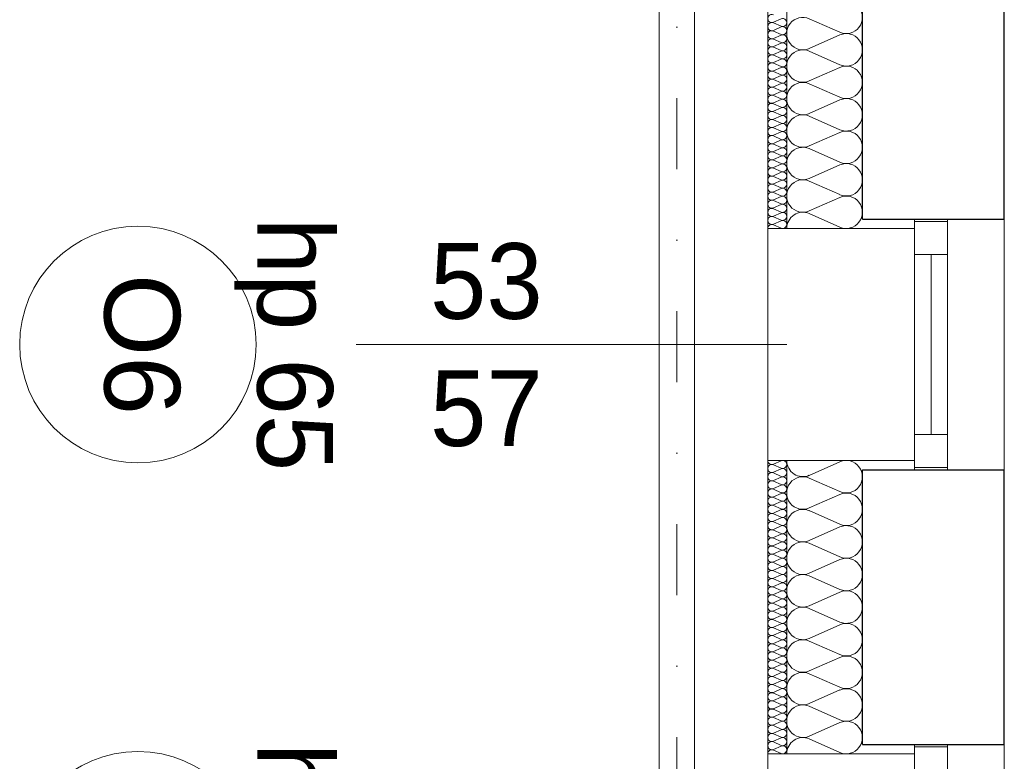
# Model space of a CAD drawing. Extents: x -438200 to -357500, y 15000 to 163871.
# Tile 138 of 148: x -432067 to -429985, y 153188 to 154755. Entities that reach past the tile are written whole.
import ezdxf

# ---------------------------------------------------------------- set-up
doc = ezdxf.new("R2010")
doc.units = 0
doc.header["$MEASUREMENT"] = 0
doc.linetypes.add('Dot & Dashed', pattern=[450, 150, -150, 0, -150])
doc.linetypes.add('Przerywana', pattern=[320, 160, -160])
for name, color, linetype in [('#podkład', 252, 'Continuous'), ('Arch ocieplenie', 252, 'Continuous'), ('Inwent Izolacje', 252, 'Continuous')]:
    doc.layers.add(name, color=color, linetype=linetype)
for name, color, linetype, lineweight in [('Arch ocieplenie_Nr_Pióra__9', 252, 'Continuous', 13), ('Arch opisy okien_Nr_Pióra__9', 252, 'Continuous', 13), ('Arch opisy_Nr_Pióra__9', 252, 'Continuous', 13), ('Arch wykończenie_Nr_Pióra__3', 252, 'Continuous', 18), ('INWENT DACH_Nr_Pióra__21', 252, 'Continuous', 9), ('Inwent Izolacje_Nr_Pióra__2', 252, 'Continuous', 13), ('INWENT KONST. DREWNIANA_Nr_Pióra__2', 252, 'Continuous', 13), ('INWENT KONST. DREWNIANA_Nr_Pióra__21', 252, 'Continuous', 9), ('INWENT. OKNA_Nr_Pióra__21', 252, 'Continuous', 9), ('INWENT. OKNA_Nr_Pióra__5', 252, 'Continuous', 13), ('INWENT.ŚCIANY_Nr_Pióra__1', 252, 'Continuous', 25), ('INWENT.ŚCIANY_Nr_Pióra__2', 252, 'Continuous', 13), ('INWENT.ŚCIANY_Nr_Pióra__21', 252, 'Continuous', 9), ('INWENT.ŚCIANY_Nr_Pióra__3', 252, 'Continuous', 18)]:
    doc.layers.add(name, color=color, linetype=linetype, lineweight=lineweight)
doc.styles.add('GENERATED_STYLE_10', font='arial.ttf')
doc.styles.add('GENERATED_STYLE_5', font='txt')

# ---------------------------------------------------------------- blocks, each defined once
blk = doc.blocks.new('Izolacja cieplna 14_246', base_point=(-430484.9, 140282.6))
at = {"layer": 'Arch ocieplenie_Nr_Pióra__9', "linetype": 'Continuous'}
for p, q in [((-430456.9, 137705.5), (-430473, 137698.4)), ((-430473, 137697), (-430456.9, 137689.9)), ((-430456.9, 137688.4), (-430473, 137681.3)), ((-430473, 137679.9), (-430456.9, 137672.8)), ((-430456.9, 137671.4), (-430473, 137664.3)), ((-430473, 137662.8), (-430456.9, 137655.7)), ((-430456.9, 137654.3), (-430473, 137647.2)), ((-430473, 137645.8), (-430456.9, 137638.7)), ((-430456.9, 137637.2), (-430473, 137630.1)), ((-430473, 137628.7), (-430456.9, 137621.6)), ((-430456.9, 137620.2), (-430473, 137613.1)), ((-430473, 137611.7), (-430456.9, 137604.6)), ((-430456.9, 137603.1), (-430473, 137596)), ((-430473, 137594.6), (-430456.9, 137587.5)), ((-430456.9, 137586.1), (-430473, 137579)), ((-430473, 137577.5), (-430456.9, 137570.4)), ((-430456.9, 137569), (-430473, 137561.9)), ((-430473, 137560.5), (-430456.9, 137553.4)), ((-430456.9, 137551.9), (-430473, 137544.8)), ((-430473, 137543.4), (-430456.9, 137536.3)), ((-430456.9, 137534.9), (-430473, 137527.8)), ((-430473, 137526.3), (-430456.9, 137519.2)), ((-430456.9, 137517.8), (-430473, 137510.7)), ((-430473, 137509.3), (-430456.9, 137502.2)), ((-430456.9, 137500.7), (-430473, 137493.6)), ((-430473, 137492.2), (-430456.9, 137485.1)), ((-430456.9, 137483.7), (-430473, 137476.6)), ((-430473, 137475.2), (-430456.9, 137468.1)), ((-430456.9, 137466.6), (-430473, 137459.5)), ((-430473, 137458.1), (-430456.9, 137451)), ((-430456.9, 137449.6), (-430473, 137442.5)), ((-430473, 137441), (-430456.9, 137433.9)), ((-430456.9, 137432.5), (-430473, 137425.4)), ((-430473, 137424), (-430456.9, 137416.9)), ((-430456.9, 137415.4), (-430473, 137408.3)), ((-430473, 137406.9), (-430456.9, 137399.8)), ((-430456.9, 137398.4), (-430473, 137391.3)), ((-430473, 137389.8), (-430456.9, 137382.7)), ((-430456.9, 137381.3), (-430473, 137374.2)), ((-430473, 137372.8), (-430456.9, 137365.7)), ((-430456.9, 137364.2), (-430473, 137357.2)), ((-430473, 137355.7), (-430456.9, 137348.6)), ((-430456.9, 137347.2), (-430473, 137340.1)), ((-430473, 137338.7), (-430456.9, 137331.6)), ((-430456.9, 137330.1), (-430473, 137323)), ((-430473, 137321.6), (-430456.9, 137314.5)), ((-430456.9, 137313.1), (-430473, 137306)), ((-430473, 137304.5), (-430456.9, 137297.4)), ((-430456.9, 137296), (-430473, 137288.9)), ((-430473, 137287.5), (-430456.9, 137280.4)), ((-430456.9, 137278.9), (-430473, 137271.8)), ((-430473, 137270.4), (-430456.9, 137263.3))]:
    blk.add_line(p, q, dxfattribs=at)
for centre, start_param, end_param in [((-430476.4, 137706.2), 2.7288, 6.695979), ((-430476.4, 137689.1), 2.7288, 6.695979), ((-430453.5, 137697.7), 5.870392, 9.837571), ((-430476.4, 137672.1), 2.7288, 6.695979), ((-430453.5, 137680.6), 5.870392, 9.837571), ((-430476.4, 137655), 2.7288, 6.695979), ((-430453.5, 137663.6), 5.870392, 9.837571), ((-430453.5, 137646.5), 5.870392, 9.837571), ((-430476.4, 137638), 2.7288, 6.695979), ((-430453.5, 137629.4), 5.870392, 9.837571), ((-430476.4, 137620.9), 2.7288, 6.695979), ((-430476.4, 137603.8), 2.7288, 6.695979), ((-430453.5, 137612.4), 5.870392, 9.837571), ((-430476.4, 137586.8), 2.7288, 6.695979), ((-430453.5, 137595.3), 5.870392, 9.837571), ((-430476.4, 137569.7), 2.7288, 6.695979), ((-430453.5, 137578.2), 5.870392, 9.837571), ((-430453.5, 137561.2), 5.870392, 9.837571), ((-430476.4, 137552.6), 2.7288, 6.695979), ((-430453.5, 137544.1), 5.870392, 9.837571), ((-430476.4, 137535.6), 2.7288, 6.695979), ((-430453.5, 137527.1), 5.870392, 9.837571), ((-430476.4, 137518.5), 2.7288, 6.695979), ((-430476.4, 137501.5), 2.7288, 6.695979), ((-430453.5, 137510), 5.870392, 9.837571), ((-430476.4, 137484.4), 2.7288, 6.695979), ((-430453.5, 137492.9), 5.870392, 9.837571), ((-430476.4, 137467.3), 2.7288, 6.695979), ((-430453.5, 137475.9), 5.870392, 9.837571), ((-430453.5, 137458.8), 5.870392, 9.837571), ((-430476.4, 137450.3), 2.7288, 6.695979), ((-430453.5, 137441.7), 5.870392, 9.837571), ((-430476.4, 137433.2), 2.7288, 6.695979), ((-430476.4, 137416.2), 2.7288, 6.695979), ((-430453.5, 137424.7), 5.870392, 9.837571), ((-430476.4, 137399.1), 2.7288, 6.695979), ((-430453.5, 137407.6), 5.870392, 9.837571), ((-430476.4, 137382), 2.7288, 6.695979), ((-430453.5, 137390.6), 5.870392, 9.837571), ((-430453.5, 137373.5), 5.870392, 9.837571), ((-430476.4, 137365), 2.7288, 6.695979), ((-430453.5, 137356.4), 5.870392, 9.837571), ((-430476.4, 137347.9), 2.7288, 6.695979), ((-430453.5, 137339.4), 5.870392, 9.837571), ((-430476.4, 137330.8), 2.7288, 6.695979), ((-430476.4, 137313.8), 2.7288, 6.695979), ((-430453.5, 137322.3), 5.870392, 9.837571), ((-430476.4, 137296.7), 2.7288, 6.695979), ((-430453.5, 137305.2), 5.870392, 9.837571), ((-430476.4, 137279.7), 2.7288, 6.695979), ((-430453.5, 137288.2), 5.870392, 9.837571), ((-430453.5, 137271.1), 5.870392, 9.837571), ((-430476.4, 137262.6), 2.7288, 4.712389)]:
    blk.add_ellipse(centre, major_axis=(0, -8.53), ratio=0.997193, start_param=start_param, end_param=end_param, dxfattribs=at)
blk = doc.blocks.new('Izolacja cieplna 14_247', base_point=(-430484.9, 136772.6))
at = {"layer": 'Arch ocieplenie_Nr_Pióra__9', "linetype": 'Continuous'}
for p, q in [((-430456.9, 136771.9), (-430473, 136764.7)), ((-430473, 136763.3), (-430456.9, 136756.1)), ((-430456.9, 136754.6), (-430473, 136747.5)), ((-430473, 136746), (-430456.9, 136738.9)), ((-430456.9, 136737.4), (-430473, 136730.3)), ((-430473, 136728.8), (-430456.9, 136721.6)), ((-430456.9, 136720.2), (-430473, 136713)), ((-430473, 136711.6), (-430456.9, 136704.4)), ((-430456.9, 136703), (-430473, 136695.8)), ((-430473, 136694.4), (-430456.9, 136687.2)), ((-430456.9, 136685.8), (-430473, 136678.6)), ((-430473, 136677.1), (-430456.9, 136670)), ((-430456.9, 136668.5), (-430473, 136661.4)), ((-430473, 136659.9), (-430456.9, 136652.8)), ((-430456.9, 136651.3), (-430473, 136644.1)), ((-430473, 136642.7), (-430456.9, 136635.5)), ((-430456.9, 136634.1), (-430473, 136626.9)), ((-430473, 136625.5), (-430456.9, 136618.3)), ((-430456.9, 136616.9), (-430473, 136609.7)), ((-430473, 136608.3), (-430456.9, 136601.1)), ((-430456.9, 136599.6), (-430473, 136592.5)), ((-430473, 136591), (-430456.9, 136583.9)), ((-430456.9, 136582.4), (-430473, 136575.3)), ((-430473, 136573.8), (-430456.9, 136566.6)), ((-430456.9, 136565.2), (-430473, 136558)), ((-430473, 136556.6), (-430456.9, 136549.4)), ((-430456.9, 136548), (-430473, 136540.8)), ((-430473, 136539.4), (-430456.9, 136532.2)), ((-430456.9, 136530.8), (-430473, 136523.6)), ((-430473, 136522.1), (-430456.9, 136515)), ((-430456.9, 136513.5), (-430473, 136506.4)), ((-430473, 136504.9), (-430456.9, 136497.8)), ((-430456.9, 136496.3), (-430473, 136489.1)), ((-430473, 136487.7), (-430456.9, 136480.5)), ((-430456.9, 136479.1), (-430473, 136471.9)), ((-430473, 136470.5), (-430456.9, 136463.3)), ((-430456.9, 136461.9), (-430473, 136454.7)), ((-430473, 136453.3), (-430456.9, 136446.1)), ((-430456.9, 136444.6), (-430473, 136437.5)), ((-430473, 136436), (-430456.9, 136428.9)), ((-430456.9, 136427.4), (-430473, 136420.3)), ((-430473, 136418.8), (-430456.9, 136411.6)), ((-430456.9, 136410.2), (-430473, 136403)), ((-430473, 136401.6), (-430456.9, 136394.4)), ((-430456.9, 136393), (-430473, 136385.8)), ((-430473, 136384.4), (-430456.9, 136377.2)), ((-430456.9, 136375.8), (-430473, 136368.6)), ((-430473, 136367.1), (-430456.9, 136360)), ((-430456.9, 136358.5), (-430473, 136351.4)), ((-430473, 136349.9), (-430456.9, 136342.8)), ((-430456.9, 136341.3), (-430473, 136334.1)), ((-430473, 136332.7), (-430456.9, 136325.5)), ((-430456.9, 136324.1), (-430473, 136316.9)), ((-430473, 136315.5), (-430456.9, 136308.3)), ((-430456.9, 136306.9), (-430473, 136299.7)), ((-430473, 136298.3), (-430456.9, 136291.1)), ((-430456.9, 136289.6), (-430473, 136282.5)), ((-430473, 136281), (-430456.9, 136273.9)), ((-430456.9, 136272.4), (-430473, 136265.3)), ((-430473, 136263.8), (-430456.9, 136256.6)), ((-430456.9, 136255.2), (-430473, 136248)), ((-430473, 136246.6), (-430456.9, 136239.4)), ((-430456.9, 136238), (-430473, 136230.8)), ((-430473, 136229.4), (-430456.9, 136222.2)), ((-430456.9, 136220.8), (-430473, 136213.6)), ((-430473, 136212.1), (-430456.9, 136205)), ((-430456.9, 136203.5), (-430473, 136196.4)), ((-430473, 136194.9), (-430456.9, 136187.8)), ((-430456.9, 136186.3), (-430473, 136179.1)), ((-430473, 136177.7), (-430456.9, 136170.5)), ((-430456.9, 136169.1), (-430473, 136161.9)), ((-430473, 136160.5), (-430456.9, 136153.3))]:
    blk.add_line(p, q, dxfattribs=at)
for centre, start_param, end_param in [((-430476.4, 136755.4), 2.7288, 6.695979), ((-430476.4, 136772.6), 4.712389, 6.695979), ((-430453.5, 136764), 5.870392, 9.837571), ((-430476.4, 136738.1), 2.7288, 6.695979), ((-430453.5, 136746.8), 5.870392, 9.837571), ((-430453.5, 136729.5), 5.870392, 9.837571), ((-430476.4, 136720.9), 2.7288, 6.695979), ((-430453.5, 136712.3), 5.870392, 9.837571), ((-430476.4, 136703.7), 2.7288, 6.695979), ((-430476.4, 136686.5), 2.7288, 6.695979), ((-430453.5, 136695.1), 5.870392, 9.837571), ((-430476.4, 136669.3), 2.7288, 6.695979), ((-430453.5, 136677.9), 5.870392, 9.837571), ((-430476.4, 136652), 2.7288, 6.695979), ((-430453.5, 136660.6), 5.870392, 9.837571), ((-430476.4, 136634.8), 2.7288, 6.695979), ((-430453.5, 136643.4), 5.870392, 9.837571), ((-430453.5, 136626.2), 5.870392, 9.837571), ((-430476.4, 136617.6), 2.7288, 6.695979), ((-430453.5, 136609), 5.870392, 9.837571), ((-430476.4, 136600.4), 2.7288, 6.695979), ((-430476.4, 136583.1), 2.7288, 6.695979), ((-430453.5, 136591.8), 5.870392, 9.837571), ((-430476.4, 136565.9), 2.7288, 6.695979), ((-430453.5, 136574.5), 5.870392, 9.837571), ((-430476.4, 136548.7), 2.7288, 6.695979), ((-430453.5, 136557.3), 5.870392, 9.837571), ((-430476.4, 136531.5), 2.7288, 6.695979), ((-430453.5, 136540.1), 5.870392, 9.837571), ((-430453.5, 136522.9), 5.870392, 9.837571), ((-430476.4, 136514.3), 2.7288, 6.695979), ((-430453.5, 136505.6), 5.870392, 9.837571), ((-430476.4, 136497), 2.7288, 6.695979), ((-430476.4, 136479.8), 2.7288, 6.695979), ((-430453.5, 136488.4), 5.870392, 9.837571), ((-430476.4, 136462.6), 2.7288, 6.695979), ((-430453.5, 136471.2), 5.870392, 9.837571), ((-430476.4, 136445.4), 2.7288, 6.695979), ((-430453.5, 136454), 5.870392, 9.837571), ((-430453.5, 136436.8), 5.870392, 9.837571), ((-430476.4, 136428.1), 2.7288, 6.695979), ((-430453.5, 136419.5), 5.870392, 9.837571), ((-430476.4, 136410.9), 2.7288, 6.695979), ((-430453.5, 136402.3), 5.870392, 9.837571), ((-430476.4, 136393.7), 2.7288, 6.695979), ((-430476.4, 136376.5), 2.7288, 6.695979), ((-430453.5, 136385.1), 5.870392, 9.837571), ((-430476.4, 136359.3), 2.7288, 6.695979), ((-430453.5, 136367.9), 5.870392, 9.837571), ((-430476.4, 136342), 2.7288, 6.695979), ((-430453.5, 136350.6), 5.870392, 9.837571), ((-430453.5, 136333.4), 5.870392, 9.837571), ((-430476.4, 136324.8), 2.7288, 6.695979), ((-430453.5, 136316.2), 5.870392, 9.837571), ((-430476.4, 136307.6), 2.7288, 6.695979), ((-430453.5, 136299), 5.870392, 9.837571), ((-430476.4, 136290.4), 2.7288, 6.695979), ((-430476.4, 136273.1), 2.7288, 6.695979), ((-430453.5, 136281.8), 5.870392, 9.837571), ((-430476.4, 136255.9), 2.7288, 6.695979), ((-430453.5, 136264.5), 5.870392, 9.837571), ((-430476.4, 136238.7), 2.7288, 6.695979), ((-430453.5, 136247.3), 5.870392, 9.837571), ((-430453.5, 136230.1), 5.870392, 9.837571), ((-430476.4, 136221.5), 2.7288, 6.695979), ((-430453.5, 136212.9), 5.870392, 9.837571), ((-430476.4, 136204.3), 2.7288, 6.695979), ((-430476.4, 136187), 2.7288, 6.695979), ((-430453.5, 136195.6), 5.870392, 9.837571), ((-430476.4, 136169.8), 2.7288, 6.695979), ((-430453.5, 136178.4), 5.870392, 9.837571), ((-430476.4, 136152.6), 2.7288, 4.712389), ((-430453.5, 136161.2), 5.870392, 9.837571)]:
    blk.add_ellipse(centre, major_axis=(0, -8.61), ratio=0.987924, start_param=start_param, end_param=end_param, dxfattribs=at)
blk = doc.blocks.new('Izolacja cieplna 14_368', base_point=(-430444.9, 136152.6))
at = {"layer": 'Inwent Izolacje_Nr_Pióra__2', "linetype": 'Continuous'}
for p, q in [((-430397.3, 136741), (-430332.6, 136769.7)), ((-430332.6, 136706.6), (-430397.3, 136735.3)), ((-430397.3, 136672.2), (-430332.6, 136700.8)), ((-430332.6, 136637.7), (-430397.3, 136666.4)), ((-430397.3, 136603.3), (-430332.6, 136631.9)), ((-430332.6, 136568.8), (-430397.3, 136597.5)), ((-430397.3, 136534.4), (-430332.6, 136563)), ((-430332.6, 136499.9), (-430397.3, 136528.6)), ((-430397.3, 136465.5), (-430332.6, 136494.1)), ((-430332.6, 136431), (-430397.3, 136459.7)), ((-430397.3, 136396.6), (-430332.6, 136425.3)), ((-430332.6, 136362.2), (-430397.3, 136390.8)), ((-430397.3, 136327.7), (-430332.6, 136356.4)), ((-430332.6, 136293.3), (-430397.3, 136321.9)), ((-430397.3, 136258.8), (-430332.6, 136287.5)), ((-430332.6, 136224.4), (-430397.3, 136253)), ((-430397.3, 136189.9), (-430332.6, 136218.6)), ((-430332.6, 136155.5), (-430397.3, 136184.1))]:
    blk.add_line(p, q, dxfattribs=at)
for centre, start_param, end_param in [((-430410.9, 136772.6), 1.570796, 3.554385), ((-430319, 136738.1), 2.728799, 6.695979), ((-430410.9, 136703.7), 5.870392, 9.837571), ((-430319, 136669.3), 2.728799, 6.695979), ((-430410.9, 136634.8), 5.870392, 9.837571), ((-430319, 136600.4), 2.728799, 6.695979), ((-430410.9, 136565.9), 5.870392, 9.837571), ((-430319, 136531.5), 2.728799, 6.695979), ((-430410.9, 136497), 5.870392, 9.837571), ((-430319, 136462.6), 2.728799, 6.695979), ((-430410.9, 136428.1), 5.870392, 9.837571), ((-430319, 136393.7), 2.728799, 6.695979), ((-430410.9, 136359.3), 5.870392, 9.837571), ((-430319, 136324.8), 2.728799, 6.695979), ((-430410.9, 136290.4), 5.870392, 9.837571), ((-430319, 136255.9), 2.728799, 6.695979), ((-430410.9, 136221.5), 5.870392, 9.837571), ((-430319, 136187), 2.728799, 6.695979), ((-430410.9, 136152.6), 5.870392, 7.853982)]:
    blk.add_ellipse(centre, major_axis=(0, 34.4), ratio=0.98793, start_param=start_param, end_param=end_param, dxfattribs=at)
blk = doc.blocks.new('Izolacja cieplna 14_369', base_point=(-430444.9, 137262.6))
at = {"layer": 'Inwent Izolacje_Nr_Pióra__2', "linetype": 'Continuous'}
for p, q in [((-430332.6, 137677.3), (-430397.3, 137705.8)), ((-430397.3, 137643), (-430332.6, 137671.5)), ((-430332.6, 137608.7), (-430397.3, 137637.2)), ((-430397.3, 137574.3), (-430332.6, 137602.9)), ((-430332.6, 137540), (-430397.3, 137568.6)), ((-430397.3, 137505.7), (-430332.6, 137534.3)), ((-430332.6, 137471.4), (-430397.3, 137499.9)), ((-430397.3, 137437.1), (-430332.6, 137465.6)), ((-430332.6, 137402.7), (-430397.3, 137431.3)), ((-430397.3, 137368.4), (-430332.6, 137397)), ((-430332.6, 137334.1), (-430397.3, 137362.7)), ((-430397.3, 137299.8), (-430332.6, 137328.3)), ((-430332.6, 137265.5), (-430397.3, 137294))]:
    blk.add_line(p, q, dxfattribs=at)
for centre, start_param, end_param in [((-430319, 137708.7), 2.728799, 6.695979), ((-430410.9, 137674.4), 5.870392, 9.837571), ((-430319, 137640.1), 2.728799, 6.695979), ((-430410.9, 137605.8), 5.870392, 9.837571), ((-430319, 137571.5), 2.728799, 6.695979), ((-430410.9, 137537.1), 5.870392, 9.837571), ((-430319, 137502.8), 2.728799, 6.695979), ((-430410.9, 137468.5), 5.870392, 9.837571), ((-430319, 137434.2), 2.728799, 6.695979), ((-430410.9, 137399.9), 5.870392, 9.837571), ((-430319, 137365.5), 2.728799, 6.695979), ((-430410.9, 137331.2), 5.870392, 9.837571), ((-430319, 137296.9), 2.728799, 6.695979), ((-430410.9, 137262.6), 5.870392, 7.853982)]:
    blk.add_ellipse(centre, major_axis=(0, 34.3), ratio=0.991564, start_param=start_param, end_param=end_param, dxfattribs=at)
blk = doc.blocks.new('poddasze nieuż.')
at = {"layer": 'Arch opisy_Nr_Pióra__9', "color": 252, "linetype": 'Continuous'}
for centre in [(-431816.5, 115069.3), (-431816.5, 113959.3)]:
    blk.add_circle(centre, 250, dxfattribs=at)
at = {"layer": 'Arch wykończenie_Nr_Pióra__3', "color": 252, "linetype": 'Continuous'}
blk.add_line((-430484.9, 115314.3), (-430484.9, 118334.3), dxfattribs=at)
at = {"layer": 'INWENT DACH_Nr_Pióra__21', "color": 252, "linetype": 'Przerywana'}
blk.add_line((-430714.9, 118334.3), (-430714.9, 110104.3), dxfattribs=at)
at = {"layer": 'INWENT KONST. DREWNIANA_Nr_Pióra__2', "color": 252, "linetype": 'Continuous'}
for p, q in [((-430714.9, 110004.3), (-430714.9, 115904.3)), ((-430639.9, 110004.3), (-430639.9, 115904.3))]:
    blk.add_line(p, q, dxfattribs=at)
at = {"layer": 'INWENT KONST. DREWNIANA_Nr_Pióra__21', "color": 252, "linetype": 'Dot & Dashed'}
blk.add_line((-430677.4, 105537.4), (-430677.4, 115904.3), dxfattribs=at)
at = {"layer": 'INWENT. OKNA_Nr_Pióra__5', "color": 252, "linetype": 'Continuous'}
for p, q in [((-430174.9, 115334.3), (-430174.9, 114804.3)), ((-430104.9, 115329.3), (-430174.9, 115329.3)), ((-430104.9, 115334.3), (-430104.9, 114804.3)), ((-430104.9, 115259.3), (-430174.9, 115259.3)), ((-430139.9, 115259.3), (-430139.9, 114879.3)), ((-430444.9, 115069.3), (-431354.9, 115069.3)), ((-430104.9, 114879.3), (-430174.9, 114879.3)), ((-430104.9, 114809.3), (-430174.9, 114809.3)), ((-430174.9, 114224.3), (-430174.9, 113694.3)), ((-430104.9, 114219.3), (-430174.9, 114219.3)), ((-430104.9, 114224.3), (-430104.9, 113694.3))]:
    blk.add_line(p, q, dxfattribs=at)
at = {"layer": 'INWENT.ŚCIANY_Nr_Pióra__1', "color": 252, "linetype": 'Continuous'}
for p, q in [((-430284.9, 115334.3), (-430284.9, 118334.3)), ((-429984.9, 115334.3), (-429984.9, 118334.3)), ((-430284.9, 115334.3), (-429984.9, 115334.3)), ((-430284.9, 114804.3), (-429984.9, 114804.3)), ((-430284.9, 114224.3), (-430284.9, 114804.3)), ((-429984.9, 114224.3), (-429984.9, 114804.3)), ((-430284.9, 114224.3), (-429984.9, 114224.3))]:
    blk.add_line(p, q, dxfattribs=at)
at = {"layer": 'INWENT.ŚCIANY_Nr_Pióra__2', "color": 252, "linetype": 'Continuous'}
for p, q in [((-430444.9, 115314.3), (-430444.9, 118334.3)), ((-430444.9, 114204.3), (-430444.9, 114824.3))]:
    blk.add_line(p, q, dxfattribs=at)
at = {"layer": 'INWENT.ŚCIANY_Nr_Pióra__21', "color": 252, "linetype": 'Continuous'}
for p, q in [((-429984.9, 114804.3), (-429984.9, 115334.3)), ((-430484.9, 114824.3), (-430484.9, 115314.3)), ((-429984.9, 113694.3), (-429984.9, 114224.3)), ((-430484.9, 113714.3), (-430484.9, 114204.3))]:
    blk.add_line(p, q, dxfattribs=at)
at = {"layer": 'INWENT.ŚCIANY_Nr_Pióra__3', "color": 252, "linetype": 'Continuous'}
for p, q in [((-430484.9, 115314.3), (-430174.9, 115314.3)), ((-430484.9, 114824.3), (-430174.9, 114824.3)), ((-430484.9, 114824.3), (-430484.9, 114204.3)), ((-430484.9, 114204.3), (-430174.9, 114204.3))]:
    blk.add_line(p, q, dxfattribs=at)
at = {"layer": 'Arch ocieplenie', "color": 252, "linetype": 'Continuous', "lineweight": 13}
for name, p in [('Izolacja cieplna 14_246', (-430484.9, 118334.3)), ('Izolacja cieplna 14_247', (-430484.9, 114824.3))]:
    blk.add_blockref(name, p, dxfattribs=at)
at = {"layer": 'Inwent Izolacje', "color": 252, "linetype": 'Continuous', "lineweight": 13}
for name, p in [('Izolacja cieplna 14_369', (-430444.9, 115314.3)), ('Izolacja cieplna 14_368', (-430444.9, 114204.3))]:
    blk.add_blockref(name, p, dxfattribs=at)
at = {"layer": 'Arch opisy okien_Nr_Pióra__9', "color": 252, "linetype": 'Continuous', "insert": (-431727.4, 115069.3), "char_height": 160, "attachment_point": 2, "rotation": 270, "style": 'GENERATED_STYLE_10'}
blk.add_mtext('{O6}', dxfattribs=at)
at = {"layer": 'INWENT. OKNA_Nr_Pióra__21', "color": 252, "linetype": 'Continuous', "char_height": 160, "attachment_point": 2, "rotation": 270, "style": 'GENERATED_STYLE_5'}
for insert in [(-431404.3, 115069.3), (-431404.3, 113959.3)]:
    blk.add_mtext('{hp 65}', dxfattribs=dict(at, insert=insert))
at = {"layer": 'INWENT. OKNA_Nr_Pióra__21', "color": 252, "linetype": 'Continuous', "insert": (-431079.9, 115283.4), "char_height": 160, "width": 709.227, "attachment_point": 2, "line_spacing_factor": 1.007581, "style": 'GENERATED_STYLE_5'}
blk.add_mtext('{53\\P57}', dxfattribs=at)

msp = doc.modelspace()

# ---------------------------------------------------------------- block references
at = {"layer": '#podkład', "color": 3, "lineweight": 50}
msp.add_blockref('poddasze nieuż.', (0, 38999.8), dxfattribs=at)

doc.saveas('drawing.dxf')
